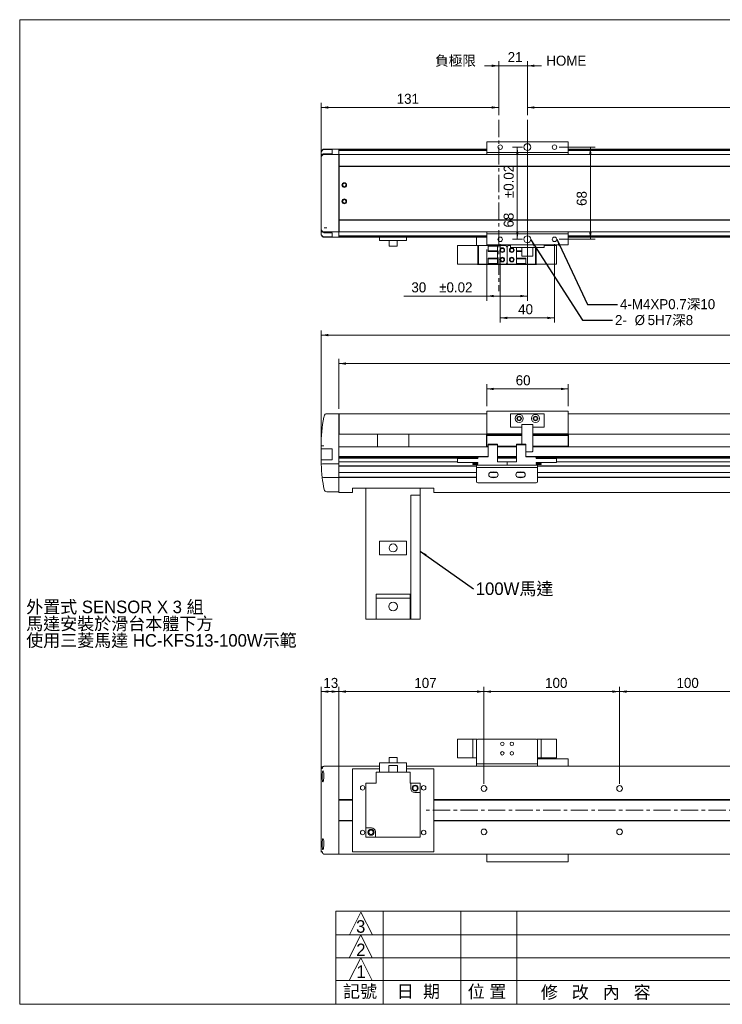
# Model space of a CAD drawing. Header units: millimetres. Extents: x 4 to 1035, y 3 to 731.
# Tile 1 of 2: x 4 to 522, y 5 to 731. Entities that reach past the tile are written whole.
import ezdxf

# ---------------------------------------------------------------- set-up
doc = ezdxf.new("R2010")
doc.units = ezdxf.units.MM
doc.linetypes.add('CENTERX2', pattern=[20.32, 12.7, -2.54, 2.54, -2.54])
doc.layers.add('BORDER', color=7, linetype='Continuous', lineweight=0)
doc.styles.add('SLDTEXTSTYLE0', font='swtxt.ttf', dxfattribs={"width": 0.993})
doc.styles.get("Standard").update_dxf_attribs({"font": 'swtxt.ttf'})
doc.dimstyles.new('SLDDIMSTYLE0', dxfattribs={"dimtxt": 7.24162, "dimasz": 5.25, "dimexe": 0, "dimexo": 0.0625, "dimgap": 1.810405, "dimtad": 1, "dimtoh": 1, "dimdec": 3, "dimzin": 12, "dimdsep": 46, "dimtxsty": 'SLDTEXTSTYLE0', "dimsah": 1, "dimcen": 0.09, "dimadec": 0, "dimazin": 0, "dimtfac": 1, "dimtdec": 3, "dimtofl": 0, "dimtmove": 0, "dimatfit": 3, "dimfxl": 0, "dimtolj": 1, "dimtzin": 12, "dimarcsym": 0})
doc.dimstyles.new('SLDDIMSTYLE1', dxfattribs={"dimtxt": 5.25, "dimasz": 5.25, "dimexe": 0, "dimexo": 0.0625, "dimgap": 1.3125, "dimtad": 0, "dimtih": 1, "dimtoh": 1, "dimdec": 0, "dimzin": 0, "dimdsep": 46, "dimtxsty": 'Standard', "dimsah": 1, "dimcen": 0.09, "dimadec": 0, "dimazin": 0, "dimtfac": 1, "dimtdec": 0, "dimtofl": 0, "dimtmove": 0, "dimatfit": 3, "dimfxl": 0, "dimtolj": 1, "dimtzin": 0, "dimarcsym": 0})
doc.dimstyles.new('SLDDIMSTYLE2', dxfattribs={"dimtxt": 7.24162, "dimasz": 5.25, "dimexe": 0, "dimexo": 0.0625, "dimgap": 1.810405, "dimtad": 1, "dimtoh": 1, "dimdec": 0, "dimzin": 12, "dimdsep": 46, "dimtxsty": 'SLDTEXTSTYLE0', "dimsah": 1, "dimcen": 0.09, "dimadec": 0, "dimazin": 0, "dimtfac": 1, "dimtdec": 3, "dimtofl": 0, "dimtmove": 0, "dimatfit": 3, "dimfxl": 0, "dimtolj": 1, "dimtzin": 12, "dimarcsym": 0})
doc.dimstyles.new('SLDDIMSTYLE3', dxfattribs={"dimtxt": 7.24162, "dimasz": 5.25, "dimexe": 0, "dimexo": 0.0625, "dimgap": 1.810405, "dimtad": 1, "dimtoh": 1, "dimdec": 3, "dimzin": 12, "dimdsep": 46, "dimtxsty": 'SLDTEXTSTYLE0', "dimsah": 1, "dimcen": 0.09, "dimadec": 0, "dimazin": 0, "dimtol": 1, "dimtp": 0.02, "dimtm": 0.02, "dimtfac": 1, "dimtofl": 0, "dimtmove": 0, "dimatfit": 3, "dimfxl": 0, "dimtolj": 1, "dimarcsym": 0})

# ---------------------------------------------------------------- blocks, each defined once
blk = doc.blocks.new('SW_NOTE_0')
at = {"layer": 'BORDER', "color": 0, "char_height": 9.2604, "attachment_point": 1, "style": 'SLDTEXTSTYLE0'}
for s, insert in [('外置式 SENSOR X 3 組', (0, 12.63)), ('馬達安裝於滑台本體下方', (0, 0.28)), ('使用三菱馬達 HC-KFS13-100W示範', (0, -12.06))]:
    blk.add_mtext(s, dxfattribs=dict(at, insert=insert))
blk = doc.blocks.new('*D2')
at = {"layer": 'BORDER'}
for p, q in [((348.58, 446.02), (348.58, 462.29)), ((348.58, 458.79), (408.58, 458.79)), ((408.58, 446.02), (408.58, 462.29))]:
    blk.add_line(p, q, dxfattribs=at)
for points in [[(348.58, 458.79), (353.83, 457.91), (353.83, 459.66)], [(408.58, 458.79), (403.33, 459.66), (403.33, 457.91)]]:
    blk.add_solid(points, dxfattribs=at)
at = {"layer": 'BORDER', "insert": (369.99, 468.89), "char_height": 7.408, "attachment_point": 1, "style": 'SLDTEXTSTYLE0'}
blk.add_mtext('60', dxfattribs=at)
blk = doc.blocks.new('*D3')
at = {"layer": 'BORDER'}
for p, q in [((239.58, 444.02), (239.58, 481.02)), ((883.58, 444.02), (883.58, 481.02)), ((239.58, 477.52), (883.58, 477.52))]:
    blk.add_line(p, q, dxfattribs=at)
for points in [[(239.58, 477.52), (244.83, 476.64), (244.83, 478.39)], [(883.58, 477.52), (878.33, 478.39), (878.33, 476.64)]]:
    blk.add_solid(points, dxfattribs=at)
at = {"layer": 'BORDER', "insert": (550.73, 487.62), "char_height": 7.408, "attachment_point": 1, "style": 'SLDTEXTSTYLE0'}
blk.add_mtext('644', dxfattribs=at)
blk = doc.blocks.new('*D4')
at = {"layer": 'BORDER'}
for p, q in [((226.58, 420.27), (226.58, 502.02)), ((896.58, 415.81), (896.58, 502.02)), ((896.58, 498.52), (226.58, 498.52))]:
    blk.add_line(p, q, dxfattribs=at)
for points in [[(226.58, 498.52), (231.83, 497.64), (231.83, 499.39)], [(896.58, 498.52), (891.33, 499.39), (891.33, 497.64)]]:
    blk.add_solid(points, dxfattribs=at)
at = {"layer": 'BORDER', "insert": (551.33, 508.62), "char_height": 7.408, "attachment_point": 1, "style": 'SLDTEXTSTYLE0'}
blk.add_mtext('670', dxfattribs=at)
blk = doc.blocks.new('SW_NOTE_1')
at = {"layer": 'BORDER', "color": 0, "insert": (1.75, 4.81, 5.75), "char_height": 9.26, "attachment_point": 1, "style": 'SLDTEXTSTYLE0'}
blk.add_mtext('100W馬達', dxfattribs=at)
blk = doc.blocks.new('*D8')
at = {"layer": 'BORDER'}
for p, q in [((446.58, 167.52), (446.58, 239.02)), ((546.58, 235.52), (446.58, 235.52)), ((546.58, 167.52), (546.58, 239.02))]:
    blk.add_line(p, q, dxfattribs=at)
for points in [[(446.58, 235.52), (451.83, 234.65), (451.83, 236.4)], [(546.58, 235.52), (541.33, 236.4), (541.33, 234.65)]]:
    blk.add_solid(points, dxfattribs=at)
at = {"layer": 'BORDER', "insert": (488.59, 245.63), "char_height": 7.408, "attachment_point": 1, "style": 'SLDTEXTSTYLE0'}
blk.add_mtext('100', dxfattribs=at)
blk = doc.blocks.new('*D9')
at = {"layer": 'BORDER'}
for p, q in [((346.58, 167.52), (346.58, 239.02)), ((346.58, 235.52), (446.58, 235.52)), ((446.58, 167.52), (446.58, 239.02))]:
    blk.add_line(p, q, dxfattribs=at)
for points in [[(346.58, 235.52), (351.83, 234.65), (351.83, 236.4)], [(446.58, 235.52), (441.33, 236.4), (441.33, 234.65)]]:
    blk.add_solid(points, dxfattribs=at)
at = {"layer": 'BORDER', "insert": (391.69, 245.63), "char_height": 7.408, "attachment_point": 1, "style": 'SLDTEXTSTYLE0'}
blk.add_mtext('100', dxfattribs=at)
blk = doc.blocks.new('*D10')
at = {"layer": 'BORDER'}
for p, q in [((239.58, 179.48), (239.58, 239.02)), ((239.58, 235.52), (346.58, 235.52)), ((346.58, 167.52), (346.58, 239.02))]:
    blk.add_line(p, q, dxfattribs=at)
for points in [[(239.58, 235.52), (244.83, 234.65), (244.83, 236.4)], [(346.58, 235.52), (341.33, 236.4), (341.33, 234.65)]]:
    blk.add_solid(points, dxfattribs=at)
at = {"layer": 'BORDER', "insert": (295.25, 245.63), "char_height": 7.408, "attachment_point": 1, "style": 'SLDTEXTSTYLE0'}
blk.add_mtext('107', dxfattribs=at)
blk = doc.blocks.new('*D11')
at = {"layer": 'BORDER'}
for p, q in [((226.58, 167.82), (226.58, 239.02)), ((239.58, 235.52), (226.58, 235.52)), ((239.58, 179.48), (239.58, 239.02))]:
    blk.add_line(p, q, dxfattribs=at)
for points in [[(226.58, 235.52), (231.83, 234.65), (231.83, 236.4)], [(239.58, 235.52), (234.33, 236.4), (234.33, 234.65)]]:
    blk.add_solid(points, dxfattribs=at)
at = {"layer": 'BORDER', "insert": (228.17, 245.63), "char_height": 7.408, "attachment_point": 1, "style": 'SLDTEXTSTYLE0'}
blk.add_mtext('13', dxfattribs=at)
blk = doc.blocks.new('*D18')
at = {"layer": 'BORDER'}
for p, q in [((226.57, 633.21), (226.57, 669.94)), ((357.58, 660.8), (357.58, 669.94)), ((226.57, 666.44), (357.58, 666.44))]:
    blk.add_line(p, q, dxfattribs=at)
for points in [[(226.57, 666.44), (231.82, 665.57), (231.82, 667.32)], [(357.58, 666.44), (352.33, 667.32), (352.33, 665.57)]]:
    blk.add_solid(points, dxfattribs=at)
at = {"layer": 'BORDER', "insert": (282.24, 676.55), "char_height": 7.408, "attachment_point": 1, "style": 'SLDTEXTSTYLE0'}
blk.add_mtext('131', dxfattribs=at)
blk = doc.blocks.new('*D19')
at = {"layer": 'BORDER'}
for p, q in [((357.58, 660.8), (357.58, 700.71)), ((378.58, 660.8), (378.58, 700.71)), ((357.58, 697.21), (347.08, 697.21)), ((357.58, 697.21), (378.58, 697.21)), ((378.58, 697.21), (389.08, 697.21))]:
    blk.add_line(p, q, dxfattribs=at)
for points in [[(357.58, 697.21), (352.33, 698.09), (352.33, 696.34)], [(378.58, 697.21), (383.83, 696.34), (383.83, 698.09)]]:
    blk.add_solid(points, dxfattribs=at)
at = {"layer": 'BORDER', "insert": (364.07, 707.32), "char_height": 7.408, "attachment_point": 1, "style": 'SLDTEXTSTYLE0'}
blk.add_mtext('21', dxfattribs=at)
blk = doc.blocks.new('*D20')
at = {"layer": 'BORDER'}
for p, q in [((378.58, 660.8), (378.58, 669.94)), ((778.58, 660.8), (778.58, 669.94)), ((378.58, 666.44), (778.58, 666.44))]:
    blk.add_line(p, q, dxfattribs=at)
for points in [[(378.58, 666.44), (383.83, 665.57), (383.83, 667.32)], [(778.58, 666.44), (773.33, 667.32), (773.33, 665.57)]]:
    blk.add_solid(points, dxfattribs=at)
at = {"layer": 'BORDER', "char_height": 7.408, "attachment_point": 1, "style": 'SLDTEXTSTYLE0'}
for s, insert in [('行程=', (586.2, 676.55)), ('400', (613.18, 676.55))]:
    blk.add_mtext(s, dxfattribs=dict(at, insert=insert))
blk = doc.blocks.new('*D22')
at = {"layer": 'BORDER'}
for p, q in [((402.08, 637.21), (428.56, 637.21)), ((425.06, 637.21), (425.06, 569.21)), ((402.08, 569.21), (428.56, 569.21))]:
    blk.add_line(p, q, dxfattribs=at)
for points in [[(425.06, 637.21), (424.18, 631.96), (425.93, 631.96)], [(425.06, 569.21), (425.93, 574.46), (424.18, 574.46)]]:
    blk.add_solid(points, dxfattribs=at)
at = {"layer": 'BORDER', "insert": (414.95, 593.85), "char_height": 7.408, "attachment_point": 1, "rotation": 90, "style": 'SLDTEXTSTYLE0'}
blk.add_mtext('68', dxfattribs=at)
blk = doc.blocks.new('*D23')
at = {"layer": 'BORDER'}
for p, q in [((375.08, 637.21), (367.69, 637.21)), ((371.19, 637.21), (371.19, 569.21)), ((375.08, 569.21), (367.69, 569.21))]:
    blk.add_line(p, q, dxfattribs=at)
for points in [[(371.19, 637.21), (370.32, 631.96), (372.07, 631.96)], [(371.19, 569.21), (372.07, 574.46), (370.32, 574.46)]]:
    blk.add_solid(points, dxfattribs=at)
at = {"layer": 'BORDER', "char_height": 7.408, "attachment_point": 1, "rotation": 90, "style": 'SLDTEXTSTYLE0'}
for s, insert in [('±0.02', (361.09, 599.59)), ('68', (361.09, 577.89))]:
    blk.add_mtext(s, dxfattribs=dict(at, insert=insert))
blk = doc.blocks.new('*D24')
at = {"layer": 'BORDER'}
for p, q in [((348.58, 561.71), (348.58, 523.84)), ((378.58, 565.71), (378.58, 523.84)), ((348.58, 527.34), (287.51, 527.34)), ((348.58, 527.34), (378.58, 527.34))]:
    blk.add_line(p, q, dxfattribs=at)
for points in [[(348.58, 527.34), (353.83, 526.46), (353.83, 528.21)], [(378.58, 527.34), (373.33, 528.21), (373.33, 526.46)]]:
    blk.add_solid(points, dxfattribs=at)
at = {"layer": 'BORDER', "char_height": 7.408, "attachment_point": 1, "style": 'SLDTEXTSTYLE0'}
for s, insert in [('30', (293.06, 537.45)), ('±0.02', (313.57, 537.45))]:
    blk.add_mtext(s, dxfattribs=dict(at, insert=insert))
blk = doc.blocks.new('*D25')
at = {"layer": 'BORDER'}
for p, q in [((358.58, 565.71), (358.58, 507.71)), ((398.58, 565.71), (398.58, 507.71)), ((358.58, 511.21), (398.58, 511.21))]:
    blk.add_line(p, q, dxfattribs=at)
for points in [[(358.58, 511.21), (363.83, 510.33), (363.83, 512.08)], [(398.58, 511.21), (393.33, 512.08), (393.33, 510.33)]]:
    blk.add_solid(points, dxfattribs=at)
at = {"layer": 'BORDER', "insert": (371.82, 521.31), "char_height": 7.408, "attachment_point": 1, "style": 'SLDTEXTSTYLE0'}
blk.add_mtext('40', dxfattribs=at)
blk = doc.blocks.new('SW_NOTE_4')
at = {"layer": 'BORDER', "color": 0, "char_height": 7.408, "attachment_point": 1, "style": 'SLDTEXTSTYLE0'}
for s, insert in [('2-', (1.76, 3.84, 76.75)), ('%%c', (16.25, 3.84, 76.75)), ('5H7深8', (25.84, 3.84, 76.75))]:
    blk.add_mtext(s, dxfattribs=dict(at, insert=insert))

msp = doc.modelspace()

# ---------------------------------------------------------------- linework, layer by layer
at = {"color": 7, "linetype": 'Continuous', "lineweight": 15}
for p, q in [((348.5846, 633.2135), (348.5846, 641.2135)), ((348.5846, 641.2135), (408.5846, 641.2135)), ((408.5846, 633.2135), (408.5846, 641.2135)), ((226.5736, 633.503), (226.5736, 629.7135)), ((226.5772, 633.482), (226.5768, 633.503)), ((226.5812, 629.8874), (226.5812, 633.3051)), ((228.5774, 635.338), (234.5846, 635.338)), ((234.5846, 632.3577), (228.5846, 632.3577)), ((228.5896, 635.7135), (228.592, 635.7135)), ((228.592, 635.7135), (239.5846, 635.7135)), ((234.5846, 635.338), (234.5846, 632.3577)), ((239.5846, 632.0136), (239.5846, 635.7135)), ((348.5846, 635.7135), (239.5846, 635.7135)), ((239.5846, 635.0981), (239.5846, 635.7135)), ((348.5846, 635.0981), (239.5846, 635.0981)), ((348.5846, 634.9785), (239.5846, 634.9785)), ((239.5846, 634.9021), (239.5846, 634.9785)), ((348.5846, 634.9021), (239.5846, 634.9021)), ((348.5846, 634.7671), (239.5846, 634.7671)), ((239.5846, 632.9062), (239.5846, 634.7671)), ((239.5846, 631.7135), (239.5846, 632.0136)), ((348.5846, 633.2135), (408.5846, 633.2135)), ((348.5846, 631.7135), (348.5846, 633.2135)), ((883.5846, 635.7135), (408.5846, 635.7135)), ((883.5846, 635.0981), (408.5846, 635.0981)), ((883.5846, 634.9785), (408.5846, 634.9785)), ((883.5846, 634.9021), (408.5846, 634.9021)), ((883.5846, 634.7671), (408.5846, 634.7671)), ((408.5846, 631.7135), (408.5846, 633.2135)), ((226.5736, 629.7135), (226.5736, 576.7135)), ((226.5846, 629.9227), (226.5846, 630.0588)), ((228.5846, 631.7135), (239.5846, 631.7135)), ((230.4865, 631.7135), (239.5846, 631.7135)), ((239.5846, 628.7135), (239.5846, 631.7135)), ((239.5846, 603.2135), (239.5846, 628.7135)), ((239.8346, 627.5872), (239.5846, 627.5872)), ((239.5846, 626.2135), (239.8346, 626.2135)), ((239.8346, 631.7135), (883.3346, 631.7135)), ((239.8346, 628.7135), (239.8346, 631.7135)), ((239.8346, 623.2135), (239.8346, 628.7135)), ((239.8346, 623.2135), (883.3346, 623.2135)), ((239.8346, 622.8135), (239.8346, 623.2135)), ((239.8346, 622.8135), (883.3346, 622.8135)), ((239.8346, 583.6135), (239.8346, 622.8135)), ((239.8346, 613.2135), (239.5846, 613.2135)), ((239.5846, 577.7135), (239.5846, 603.2135)), ((239.8346, 593.2135), (239.5846, 593.2135)), ((239.5846, 593.2135), (239.8346, 593.2135)), ((239.5846, 581.7135), (239.8346, 581.7135)), ((239.8346, 583.6135), (883.3346, 583.6135)), ((239.8346, 583.2135), (239.8346, 583.6135)), ((239.8346, 583.2135), (883.3346, 583.2135)), ((239.8346, 577.7135), (239.8346, 583.2135)), ((226.5736, 576.7135), (226.5736, 572.9239)), ((226.5812, 573.1218), (226.5812, 576.5395)), ((226.5846, 576.3681), (226.5846, 576.5042)), ((228.5846, 574.0692), (234.5846, 574.0692)), ((230.4865, 574.7135), (239.5846, 574.7135)), ((234.5846, 571.089), (234.5846, 574.0692)), ((239.5846, 580.2135), (239.8346, 580.2135)), ((239.5846, 578.8397), (239.8346, 578.8397)), ((239.5846, 574.7135), (239.5846, 577.7135)), ((239.5846, 574.7135), (239.5846, 574.7135)), ((239.5846, 574.4134), (239.5846, 574.7135)), ((239.5846, 570.7135), (239.5846, 574.4134)), ((239.8346, 574.7135), (239.8346, 577.7135)), ((239.8346, 574.7135), (883.3346, 574.7135)), ((348.5846, 573.2135), (348.5846, 574.7135)), ((408.5846, 573.2135), (408.5846, 574.7135)), ((226.5768, 572.9239), (226.5771, 572.9388)), ((234.5846, 571.089), (228.5774, 571.089)), ((228.592, 570.7135), (228.5896, 570.7135)), ((228.592, 570.7135), (239.5846, 570.7135)), ((229.2828, 570.7135), (239.5846, 570.7135)), ((239.5846, 571.6598), (239.5846, 573.5207)), ((348.5846, 571.6598), (239.5846, 571.6598)), ((348.5846, 571.5248), (239.5846, 571.5248)), ((239.5846, 571.4484), (239.5846, 571.5248)), ((348.5846, 571.4484), (239.5846, 571.4484)), ((348.5846, 571.3289), (239.5846, 571.3289)), ((239.5846, 570.8688), (239.5846, 571.3289)), ((239.5846, 570.8688), (348.5846, 570.8688)), ((341.0846, 570.7135), (239.5846, 570.7135)), ((269.5846, 568.2135), (269.5846, 570.7135)), ((289.5846, 568.2135), (269.5846, 568.2135)), ((276.5846, 568.2135), (276.5846, 564.2135)), ((282.5846, 564.2135), (282.5846, 568.2135)), ((289.5846, 568.2135), (289.5846, 570.7135)), ((348.5846, 570.7135), (341.0846, 570.7135)), ((341.0846, 564.5135), (341.0846, 570.7135)), ((348.5846, 565.2135), (348.5846, 573.2135)), ((348.5846, 573.2135), (408.5846, 573.2135)), ((408.5846, 565.2135), (408.5846, 573.2135)), ((883.5846, 571.6598), (408.5846, 571.6598)), ((883.5846, 571.5248), (408.5846, 571.5248)), ((883.5846, 571.4484), (408.5846, 571.4484)), ((883.5846, 571.3289), (408.5846, 571.3289)), ((408.5846, 570.8688), (883.5846, 570.8688)), ((763.0846, 570.7135), (408.5846, 570.7135)), ((279.5846, 564.2135), (276.5846, 564.2135)), ((282.5846, 564.2135), (279.5846, 564.2135)), ((327.0846, 564.5135), (327.0846, 550.9135)), ((327.0846, 564.5135), (342.0846, 564.5135)), ((342.0846, 550.9135), (342.0846, 564.5135)), ((342.0846, 564.5135), (342.5846, 564.5135)), ((342.5846, 564.5135), (342.5846, 550.9135)), ((342.5846, 564.5135), (349.6346, 564.5135)), ((348.5846, 565.2135), (408.5846, 565.2135)), ((349.6346, 564.0135), (349.6346, 564.5135)), ((349.6346, 564.5135), (356.5846, 564.5135)), ((356.5846, 564.0135), (349.6346, 564.0135)), ((349.6346, 564.0135), (349.6346, 560.7135)), ((349.6346, 560.7135), (356.5846, 560.7135)), ((349.6346, 560.2135), (349.6346, 560.7135)), ((356.5846, 560.2135), (349.6346, 560.2135)), ((356.5846, 564.5135), (356.5846, 564.0135)), ((356.5846, 564.5135), (362.5846, 564.5135)), ((356.5846, 560.7135), (356.5846, 564.0135)), ((356.5846, 560.7135), (356.5846, 560.2135)), ((356.5846, 560.2135), (356.5846, 555.2135)), ((363.5846, 551.9135), (363.5846, 563.5135)), ((363.5846, 563.5135), (363.5846, 551.9135)), ((366.0846, 564.5135), (364.5846, 564.5135)), ((366.0846, 563.2135), (366.0846, 565.2135)), ((366.5846, 563.2135), (366.0846, 563.2135)), ((366.5846, 563.2135), (390.5846, 563.2135)), ((370.5846, 560.7135), (370.5846, 563.2135)), ((370.5846, 560.7135), (374.5846, 560.7135)), ((370.5846, 560.2135), (370.5846, 560.7135)), ((374.5846, 560.2135), (370.5846, 560.2135)), ((370.5846, 555.2135), (370.5846, 560.2135)), ((374.5846, 556.7135), (374.5846, 563.2135)), ((382.5846, 556.7135), (382.5846, 563.2135)), ((384.5846, 550.9135), (384.5846, 563.2135)), ((385.0846, 563.2135), (385.0846, 550.9135)), ((391.0846, 563.2135), (390.5846, 563.2135)), ((391.0846, 565.2135), (391.0846, 563.2135)), ((400.0846, 564.5135), (391.0846, 564.5135)), ((400.0846, 550.9135), (400.0846, 564.5135)), ((349.6346, 555.2135), (356.5846, 555.2135)), ((349.6346, 554.7135), (349.6346, 555.2135)), ((356.5846, 554.7135), (349.6346, 554.7135)), ((349.6346, 551.4135), (349.6346, 554.7135)), ((356.5846, 555.2135), (356.5846, 554.7135)), ((356.5846, 554.7135), (356.5846, 551.4135)), ((370.5846, 555.2135), (377.5346, 555.2135)), ((370.5846, 554.7135), (370.5846, 555.2135)), ((377.5346, 554.7135), (370.5846, 554.7135)), ((370.5846, 554.7135), (370.5846, 551.4135)), ((382.5846, 556.7135), (374.5846, 556.7135)), ((377.5346, 555.2135), (377.5346, 554.7135)), ((377.5346, 551.4135), (377.5346, 554.7135)), ((327.0846, 550.9135), (342.0846, 550.9135)), ((342.5846, 550.9135), (342.0846, 550.9135)), ((385.0846, 550.7135), (342.0846, 550.7135)), ((349.6346, 550.9135), (342.5846, 550.9135)), ((349.6346, 551.4135), (356.5846, 551.4135)), ((349.6346, 550.9135), (349.6346, 551.4135)), ((356.5846, 550.9135), (349.6346, 550.9135)), ((356.5846, 551.4135), (356.5846, 550.9135)), ((356.5846, 550.9135), (362.5846, 550.9135)), ((370.5846, 550.9135), (364.5846, 550.9135)), ((370.5846, 551.4135), (377.5346, 551.4135)), ((370.5846, 550.9135), (370.5846, 551.4135)), ((377.5346, 550.9135), (370.5846, 550.9135)), ((377.5346, 551.4135), (377.5346, 550.9135)), ((384.5846, 550.9135), (377.5346, 550.9135)), ((385.0846, 550.9135), (384.5846, 550.9135)), ((400.0846, 550.9135), (385.0846, 550.9135)), ((230.6925, 440.5174), (239.5846, 440.5174)), ((239.5846, 437.5174), (239.5846, 440.5174)), ((239.8346, 438.5174), (239.5846, 438.5174)), ((239.5846, 416.1433), (239.5846, 437.5174)), ((239.8346, 440.5174), (348.5846, 440.5174)), ((239.8346, 437.5174), (239.8346, 440.5174)), ((239.8346, 426.0174), (239.8346, 437.5174)), ((348.5846, 425.7674), (348.5846, 442.5174)), ((348.5846, 442.5174), (408.5846, 442.5174)), ((366.0846, 440.0174), (366.0846, 431.0174)), ((366.5846, 440.5174), (390.5846, 440.5174)), ((391.0846, 440.0174), (391.0846, 431.0174)), ((408.5846, 425.7674), (408.5846, 442.5174)), ((408.5846, 440.5174), (883.3346, 440.5174)), ((239.5846, 433.5174), (239.8346, 433.5174)), ((239.5846, 433.5174), (239.8346, 433.5174)), ((366.5846, 430.5174), (374.5846, 430.5174)), ((382.5846, 432.5174), (374.5846, 432.5174)), ((374.5846, 432.5174), (374.5846, 418.0174)), ((382.5846, 413.0174), (382.5846, 432.5174)), ((382.5846, 430.5174), (390.5846, 430.5174)), ((239.8346, 425.4174), (239.8346, 426.0174)), ((239.8346, 425.4174), (348.5846, 425.4174)), ((268.0846, 416.0174), (268.0846, 425.4174)), ((291.0846, 425.4174), (291.0846, 416.0174)), ((348.3346, 416.0174), (348.3346, 425.4174)), ((348.5846, 425.7674), (374.5846, 425.7674)), ((348.5846, 425.2675), (348.5846, 425.7674)), ((348.5846, 425.2675), (374.5846, 425.2675)), ((348.5846, 424.5174), (348.5846, 425.2675)), ((348.5846, 424.5174), (374.5846, 424.5174)), ((348.5846, 416.5174), (348.5846, 424.5174)), ((382.5846, 425.7674), (408.5846, 425.7674)), ((382.5846, 425.2675), (408.5846, 425.2675)), ((382.5846, 424.5174), (408.5846, 424.5174)), ((408.5846, 425.2675), (408.5846, 425.7674)), ((408.5846, 425.4174), (883.3346, 425.4174)), ((408.5846, 424.5174), (408.5846, 425.2675)), ((408.5846, 416.5174), (408.5846, 424.5174)), ((408.8346, 425.4174), (408.8346, 416.0174)), ((226.5846, 416.1433), (226.5846, 416.7674)), ((226.5846, 414.5174), (226.5846, 416.1433)), ((226.5846, 414.5174), (234.5846, 414.5174)), ((226.5846, 414.5174), (226.5846, 414.5174)), ((226.8056, 414.5174), (226.5846, 414.5174)), ((226.5846, 406.7674), (226.5846, 414.5174)), ((228.5846, 414.5174), (234.5846, 414.5174)), ((234.5846, 406.5174), (234.5846, 414.5174)), ((239.5846, 415.0896), (239.5846, 416.1433)), ((239.5846, 416.0174), (349.6346, 416.0174)), ((239.5846, 403.5174), (239.5846, 415.0896)), ((348.5846, 416.5174), (349.6346, 416.5174)), ((348.5846, 416.0174), (348.5846, 416.5174)), ((349.6346, 418.0174), (356.5846, 418.0174)), ((349.6346, 417.5174), (349.6346, 418.0174)), ((349.6346, 417.5174), (349.6346, 408.7174)), ((356.5846, 417.5174), (349.6346, 417.5174)), ((356.5846, 418.0174), (356.5846, 417.5174)), ((356.5846, 417.5174), (356.5846, 405.1174)), ((356.5846, 417.5174), (356.5846, 408.7174)), ((356.5846, 416.5174), (370.5846, 416.5174)), ((356.5846, 416.0174), (370.5846, 416.0174)), ((361.4922, 416.0174), (361.4922, 416.5174)), ((363.3346, 416.0174), (363.3346, 416.5174)), ((365.8346, 416.5174), (365.8346, 416.0174)), ((367.6769, 416.5174), (367.6769, 416.0174)), ((370.5846, 418.0174), (377.5346, 418.0174)), ((370.5846, 417.5174), (370.5846, 418.0174)), ((370.5846, 417.5174), (370.5846, 405.1174)), ((377.5346, 417.5174), (370.5846, 417.5174)), ((370.5846, 417.5174), (370.5846, 408.7174)), ((377.5346, 418.0174), (377.5346, 417.5174)), ((377.5346, 417.5174), (377.5346, 408.7174)), ((382.5846, 416.5174), (408.5846, 416.5174)), ((382.5846, 416.0174), (778.6346, 416.0174)), ((389.4922, 416.0174), (389.4922, 416.5174)), ((391.3346, 416.0174), (391.3346, 416.5174)), ((393.8346, 416.5174), (393.8346, 416.0174)), ((395.6769, 416.5174), (395.6769, 416.0174)), ((408.5846, 416.0174), (408.5846, 416.5174)), ((239.5846, 408.9098), (239.5846, 413.5265)), ((349.6346, 408.9098), (239.5846, 408.9098)), ((342.2956, 408.4284), (239.5846, 408.4284)), ((239.5846, 408.1383), (239.5846, 408.4284)), ((342.0846, 408.1383), (239.5846, 408.1383)), ((342.0846, 407.6528), (239.5846, 407.6528)), ((239.5846, 405.125), (239.5846, 407.6528)), ((327.0846, 404.4383), (327.0846, 407.5197)), ((327.0846, 407.5197), (342.0846, 407.5197)), ((342.5846, 408.7174), (342.0846, 408.2174)), ((342.0846, 408.2174), (342.0846, 407.5197)), ((349.6346, 408.7174), (342.5846, 408.7174)), ((370.5846, 408.9098), (356.5846, 408.9098)), ((370.5846, 408.4284), (356.5846, 408.4284)), ((370.5846, 408.1383), (356.5846, 408.1383)), ((370.5846, 407.6528), (356.5846, 407.6528)), ((382.0846, 412.5174), (377.5346, 412.5174)), ((778.6346, 408.9098), (377.5346, 408.9098)), ((384.5846, 408.7174), (377.5346, 408.7174)), ((385.0846, 408.2174), (384.5846, 408.7174)), ((771.2956, 408.4284), (384.8736, 408.4284)), ((385.0846, 408.2174), (385.0846, 407.5197)), ((771.0846, 408.1383), (385.0846, 408.1383)), ((771.0846, 407.6528), (385.0846, 407.6528)), ((400.0846, 407.5197), (385.0846, 407.5197)), ((400.0846, 407.5197), (400.0846, 404.4383)), ((226.5812, 406.5174), (234.5846, 406.5174)), ((234.5846, 406.5174), (228.5774, 406.5174)), ((228.592, 403.5174), (228.5896, 403.5174)), ((228.592, 403.5174), (239.5846, 403.5174)), ((239.5846, 405.125), (327.0846, 405.125)), ((327.0846, 405.0174), (239.5846, 405.0174)), ((239.5846, 393.5174), (239.5846, 403.5174)), ((239.5846, 402.0174), (341.0846, 402.0174)), ((341.0846, 401.9019), (239.5846, 401.9019)), ((239.5846, 397.2674), (239.5846, 401.9019)), ((327.0846, 404.4383), (342.0846, 404.4383)), ((338.2846, 403.8174), (338.2846, 403.1174)), ((338.2846, 403.8174), (342.0846, 403.8174)), ((338.2846, 403.1174), (342.0846, 403.1174)), ((341.0846, 400.9174), (341.0846, 402.5174)), ((341.0846, 402.5174), (342.0846, 402.5174)), ((342.0846, 400.9174), (341.0846, 400.9174)), ((341.0846, 390.5174), (341.0846, 400.9174)), ((342.0846, 404.4383), (342.0846, 403.8174)), ((342.0846, 403.1174), (342.0846, 402.5174)), ((385.0846, 402.5174), (342.0846, 402.5174)), ((385.0846, 400.9174), (342.0846, 400.9174)), ((356.5846, 405.125), (370.5846, 405.125)), ((356.5846, 405.1174), (362.5846, 405.1174)), ((362.5846, 405.1174), (363.5846, 405.1174)), ((363.5846, 402.5174), (363.5846, 405.1174)), ((363.5846, 405.1174), (364.5846, 405.1174)), ((363.5846, 405.1174), (363.5846, 402.5174)), ((370.5846, 405.1174), (364.5846, 405.1174)), ((400.0846, 404.4383), (385.0846, 404.4383)), ((385.0846, 404.4383), (385.0846, 403.8174)), ((388.8846, 403.8174), (385.0846, 403.8174)), ((388.8846, 403.1174), (385.0846, 403.1174)), ((385.0846, 403.1174), (385.0846, 402.5174)), ((385.0846, 402.5174), (386.0846, 402.5174)), ((386.0846, 400.9174), (385.0846, 400.9174)), ((386.0846, 402.5174), (386.0846, 400.9174)), ((386.0846, 402.0174), (763.0846, 402.0174)), ((763.0846, 401.9019), (386.0846, 401.9019)), ((386.0846, 390.5174), (386.0846, 400.9174)), ((388.8846, 403.1174), (388.8846, 403.8174)), ((400.0846, 405.125), (756.0846, 405.125)), ((756.0846, 405.0174), (400.0846, 405.0174)), ((229.2828, 393.5174), (229.2675, 393.5165)), ((229.2828, 393.5174), (239.5846, 393.5174)), ((341.0846, 397.2674), (239.5846, 397.2674)), ((341.0846, 393.7674), (239.5846, 393.7674)), ((239.5846, 393.5174), (239.5846, 393.7674)), ((239.5846, 384.1392), (239.5846, 393.5174)), ((341.0846, 393.5174), (239.5846, 393.5174)), ((239.5846, 383.5957), (239.5846, 393.5174)), ((356.0528, 397.2674), (351.1163, 397.2674)), ((356.0528, 393.7674), (351.1163, 393.7674)), ((352.5538, 397.5174), (352.0846, 397.5174)), ((352.0846, 393.5174), (352.5538, 393.5174)), ((354.6153, 393.5174), (352.5538, 393.5174)), ((355.0846, 397.5174), (354.6153, 397.5174)), ((354.6153, 393.5174), (355.0846, 393.5174)), ((376.0528, 397.2674), (371.1163, 397.2674)), ((376.0528, 393.7674), (371.1163, 393.7674)), ((372.5538, 397.5174), (372.0846, 397.5174)), ((372.0846, 393.5174), (372.5538, 393.5174)), ((374.6153, 393.5174), (372.5538, 393.5174)), ((375.0846, 397.5174), (374.6153, 397.5174)), ((374.6153, 393.5174), (375.0846, 393.5174)), ((763.0846, 397.2674), (386.0846, 397.2674)), ((763.0846, 393.7674), (386.0846, 393.7674)), ((763.0846, 393.5174), (386.0846, 393.5174)), ((249.5846, 385.5174), (309.5846, 385.5174)), ((249.5846, 385.5174), (249.5846, 383.5957)), ((259.5846, 385.5174), (259.5846, 289.0174)), ((299.5846, 385.5174), (299.5846, 380.5174)), ((309.5846, 383.5957), (309.5846, 385.5174)), ((385.0846, 389.5174), (342.0846, 389.5174)), ((230.6925, 383.0174), (239.5846, 383.0174)), ((239.5846, 382.5174), (239.5846, 383.5957)), ((249.5846, 382.5174), (239.5846, 382.5174)), ((249.5846, 383.5957), (249.5846, 382.5174)), ((299.5846, 380.5174), (292.5846, 380.5174)), ((292.5846, 380.5174), (292.5846, 289.0174)), ((299.5846, 380.5174), (299.5846, 289.0174)), ((309.5846, 382.5174), (309.5846, 383.5957)), ((883.5846, 382.5174), (309.5846, 382.5174)), ((269.5846, 346.5174), (269.5846, 336.5174)), ((289.5846, 346.5174), (269.5846, 346.5174)), ((289.5846, 336.5174), (289.5846, 346.5174)), ((269.5846, 336.5174), (289.5846, 336.5174)), ((292.0846, 307.5174), (267.0846, 307.5174)), ((267.0846, 304.5174), (267.0846, 307.5174)), ((292.0846, 304.5174), (292.0846, 307.5174)), ((267.0846, 304.5174), (292.0846, 304.5174)), ((267.0846, 304.5174), (267.0846, 289.0174)), ((292.0846, 289.0174), (292.0846, 304.5174)), ((267.0846, 289.0174), (259.5846, 289.0174)), ((267.0846, 289.0174), (292.0846, 289.0174)), ((292.5846, 289.0174), (292.0846, 289.0174)), ((295.5846, 289.0174), (292.5846, 289.0174)), ((299.5846, 289.0174), (295.5846, 289.0174)), ((327.0846, 200.3215), (327.0846, 186.7215)), ((327.0846, 200.3215), (338.2846, 200.3215)), ((338.2846, 200.3215), (338.2846, 186.7215)), ((338.2846, 200.3215), (341.4846, 200.3215)), ((341.0846, 182.1215), (341.0846, 199.5215)), ((385.0846, 200.5215), (342.0846, 200.5215)), ((388.8846, 200.3215), (385.6846, 200.3215)), ((386.0846, 182.1215), (386.0846, 199.5215)), ((388.8846, 186.7215), (388.8846, 200.3215)), ((400.0846, 200.3215), (388.8846, 200.3215)), ((400.0846, 186.7215), (400.0846, 200.3215)), ((269.5846, 183.0215), (289.5846, 183.0215)), ((269.5846, 183.0215), (269.5846, 176.0215)), ((276.5846, 187.0215), (276.5846, 183.0215)), ((276.5846, 187.0215), (282.5846, 187.0215)), ((282.5846, 183.0215), (282.5846, 187.0215)), ((289.5846, 183.0215), (289.5846, 176.0215)), ((327.0846, 186.7215), (338.2846, 186.7215)), ((338.2846, 186.7215), (341.0846, 186.7215)), ((341.0846, 180.5215), (341.0846, 182.1215)), ((341.0846, 182.1215), (342.0846, 182.1215)), ((385.0846, 182.1215), (342.0846, 182.1215)), ((385.0846, 182.1215), (386.0846, 182.1215)), ((388.8846, 186.7215), (386.0846, 186.7215)), ((386.0846, 186.0215), (408.5846, 186.0215)), ((386.0846, 182.1215), (386.0846, 180.5215)), ((400.0846, 186.7215), (388.8846, 186.7215)), ((391.0846, 186.7215), (391.0846, 186.0215)), ((408.5846, 180.5215), (408.5846, 186.0215)), ((226.5736, 178.3111), (226.5736, 117.732)), ((229.2828, 180.5215), (229.2675, 180.5215)), ((229.2828, 180.5215), (239.5846, 180.5215)), ((239.5846, 178.0337), (239.5846, 180.5215)), ((269.5846, 180.5215), (239.5846, 180.5215)), ((239.5846, 177.7599), (239.5846, 180.5215)), ((239.5846, 175.9849), (239.5846, 177.7599)), ((239.5846, 155.8215), (239.5846, 175.9849)), ((249.5846, 178.6564), (269.5846, 178.6564)), ((249.5846, 178.6564), (249.5846, 177.7599)), ((249.5846, 177.7599), (249.5846, 175.9849)), ((249.5846, 175.9849), (249.5846, 155.8215)), ((267.0846, 176.0215), (267.0846, 168.0215)), ((267.0846, 176.0215), (292.0846, 176.0215)), ((276.3346, 181.0215), (276.3346, 176.0215)), ((276.3346, 181.0215), (282.8346, 181.0215)), ((282.8346, 176.0215), (282.8346, 181.0215)), ((341.0846, 180.5215), (289.5846, 180.5215)), ((289.5846, 178.6564), (309.5846, 178.6564)), ((292.0846, 176.0215), (292.0846, 168.0215)), ((309.5846, 177.7599), (309.5846, 178.6564)), ((309.5846, 175.9849), (309.5846, 177.7599)), ((309.5846, 155.8215), (309.5846, 175.9849)), ((342.0846, 180.5215), (341.0846, 180.5215)), ((385.0846, 180.5215), (342.0846, 180.5215)), ((386.0846, 180.5215), (385.0846, 180.5215)), ((763.0846, 180.5215), (386.0846, 180.5215)), ((259.5846, 135.0215), (259.5846, 168.0215)), ((267.0846, 168.0215), (259.5846, 168.0215)), ((292.5846, 168.0215), (292.0846, 168.0215)), ((292.5846, 168.0215), (292.5846, 164.0215)), ((299.5846, 168.0215), (292.5846, 168.0215)), ((299.5846, 168.0215), (299.5846, 161.0215)), ((299.5846, 161.0215), (295.5846, 161.0215)), ((299.5846, 161.0215), (299.5846, 128.0215)), ((348.5846, 163.3812), (348.5846, 164.6618)), ((249.5846, 155.8215), (239.5846, 155.8215)), ((239.5846, 155.8215), (239.5846, 155.5215)), ((249.5846, 155.5215), (239.5846, 155.5215)), ((239.5846, 155.5215), (239.5846, 140.5215)), ((249.5846, 155.5215), (249.5846, 155.8215)), ((249.5846, 140.5215), (249.5846, 155.5215)), ((883.5846, 155.8215), (309.5846, 155.8215)), ((309.5846, 155.8215), (309.5846, 155.5215)), ((883.5846, 155.5215), (309.5846, 155.5215)), ((309.5846, 155.5215), (309.5846, 140.5215)), ((249.5846, 140.5215), (239.5846, 140.5215)), ((239.5846, 140.5215), (239.5846, 140.2215)), ((249.5846, 140.2215), (239.5846, 140.2215)), ((239.5846, 120.0582), (239.5846, 140.2215)), ((249.5846, 140.2215), (249.5846, 140.5215)), ((249.5846, 140.2215), (249.5846, 120.0582)), ((883.5846, 140.5215), (309.5846, 140.5215)), ((309.5846, 140.5215), (309.5846, 140.2215)), ((883.5846, 140.2215), (309.5846, 140.2215)), ((309.5846, 120.0582), (309.5846, 140.2215)), ((259.5846, 135.0215), (263.5846, 135.0215)), ((259.5846, 128.0215), (259.5846, 135.0215)), ((266.5846, 128.0215), (266.5846, 132.0215)), ((348.5846, 131.3812), (348.5846, 132.6618)), ((259.5846, 128.0215), (266.5846, 128.0215)), ((266.5846, 128.0215), (299.5846, 128.0215)), ((239.5846, 118.2832), (239.5846, 120.0582)), ((239.5846, 115.5215), (239.5846, 118.2832)), ((239.5846, 115.5215), (239.5846, 118.0093)), ((249.5846, 120.0582), (249.5846, 118.2832)), ((249.5846, 118.2832), (249.5846, 117.3867)), ((309.5846, 117.3867), (249.5846, 117.3867)), ((309.5846, 118.2832), (309.5846, 120.0582)), ((309.5846, 117.3867), (309.5846, 118.2832)), ((228.5896, 115.5215), (228.592, 115.5215)), ((228.592, 115.5215), (239.5846, 115.5215)), ((229.2675, 115.5216), (229.2828, 115.5215)), ((229.2828, 115.5215), (239.5846, 115.5215)), ((883.5846, 115.5215), (239.5846, 115.5215)), ((348.5846, 110.0215), (348.5846, 115.5215)), ((348.5846, 110.0215), (408.5846, 110.0215)), ((408.5846, 110.0215), (408.5846, 115.5215))]:
    msp.add_line(p, q, dxfattribs=at)
at = {"color": 7, "linetype": 'Continuous', "lineweight": 15, "flags": 128}
for points in [[(226.5846, 630.0588), (226.792, 631.0588), (226.8056, 631.0905)], [(228.5736, 631.7135), (228.5802, 631.7135), (228.6453, 631.7135), (228.7797, 631.7135), (228.9833, 631.7135), (229.256, 631.7135), (229.5976, 631.7135), (230.0079, 631.7135), (230.4865, 631.7135)], [(226.8056, 575.3364), (226.792, 575.3681), (226.5846, 576.3681)], [(230.4865, 574.7135), (230.0079, 574.7135), (229.5976, 574.7135), (229.256, 574.7135), (228.9833, 574.7135), (228.7797, 574.7135), (228.6453, 574.7135), (228.5802, 574.7135), (228.5846, 574.7135)], [(230.6925, 577.7135), (230.3535, 577.7135), (230.0244, 577.7135), (229.7145, 577.7135), (229.433, 577.7135), (229.1879, 577.7135), (228.9864, 577.7135), (228.8342, 577.7135), (228.7357, 577.7135)], [(228.5846, 416.7823), (228.5115, 416.7817), (228.1455, 416.779), (227.5244, 416.7744), (227.0228, 416.7707), (226.6973, 416.7682), (226.5846, 416.7674)], [(228.5846, 414.5174), (228.4698, 414.5174), (227.8232, 414.5174), (227.2148, 414.5174), (226.8056, 414.5174)], [(226.5911, 403.4146), (226.5749, 404.7702), (226.5812, 406.5174)], [(226.5812, 406.5174), (226.6969, 406.5174), (227.0331, 406.5174), (227.5474, 406.5174), (228.1728, 406.5174), (228.5774, 406.5174)], [(226.5911, 178.5215), (226.5749, 178.3939), (226.5768, 178.3111)], [(227.8247, 169.0215), (227.6211, 169.2499), (227.4556, 169.9124), (227.3404, 170.9284), (227.2793, 172.1747), (227.2721, 173.5101), (227.3181, 174.7876), (227.4167, 175.868), (227.5655, 176.6334), (227.7568, 176.9982), (227.9751, 176.9156), (228.195, 176.3844), (228.3834, 175.4608), (228.5075, 174.2613), (228.5469, 172.939), (228.498, 171.6431), (228.3709, 170.5007), (228.1851, 169.6243), (227.967, 169.1166), (227.8247, 169.0215)], [(228.5896, 180.5215), (228.6202, 180.5215), (228.6669, 180.5215), (228.7295, 180.5215), (228.8082, 180.5215), (228.9029, 180.5215), (229.0136, 180.5215), (229.1402, 180.5215), (229.2828, 180.5215)], [(227.8247, 119.0215), (227.6211, 119.2499), (227.4556, 119.9124), (227.3404, 120.9284), (227.2793, 122.1747), (227.2721, 123.5101), (227.3181, 124.7876), (227.4167, 125.868), (227.5655, 126.6334), (227.7568, 126.9982), (227.9751, 126.9156), (228.195, 126.3844), (228.3834, 125.4608), (228.5075, 124.2613), (228.5469, 122.939), (228.498, 121.6431), (228.3709, 120.5007), (228.1851, 119.6243), (227.967, 119.1166), (227.8247, 119.0215)], [(226.5911, 117.5215), (226.6227, 117.5215), (226.6702, 117.5215), (226.7337, 117.5215), (226.813, 117.5215), (226.9083, 117.5215), (227.0194, 117.5215), (227.1464, 117.5215), (227.2892, 117.5215)], [(226.6537, 117.0478), (226.6688, 116.9703), (226.6776, 116.949)], [(229.2828, 115.5215), (229.1402, 115.5215), (229.0136, 115.5215), (228.9029, 115.5215), (228.8082, 115.5215), (228.7295, 115.5215), (228.6669, 115.5215), (228.6202, 115.5215), (228.5896, 115.5215)]]:
    msp.add_lwpolyline(points, dxfattribs=at)
at = {"color": 7, "linetype": 'Continuous', "lineweight": 15}
for centre, radius in [((378.5846, 637.2135), 2.5), ((358.5846, 637.2135), 1.65), ((398.5846, 637.2135), 1.65), ((243.5846, 609.2135), 1.75), ((243.5846, 609.2135), 1.3), ((243.5846, 597.2135), 1.75), ((243.5846, 597.2135), 1.3), ((358.5846, 569.2135), 1.65), ((378.5846, 569.2135), 2.5), ((398.5846, 569.2135), 1.65), ((360.0846, 561.2135), 1.75), ((360.0846, 561.2135), 1.3), ((367.0846, 561.2135), 1.75), ((367.0846, 561.2135), 1.3), ((360.0846, 554.2135), 1.75), ((360.0846, 554.2135), 1.3), ((367.0846, 554.2135), 1.75), ((367.0846, 554.2135), 1.3), ((372.5846, 437.0174), 3), ((372.5846, 437.0174), 1.65), ((372.5846, 437.0174), 1.3), ((384.5846, 437.0174), 3), ((384.5846, 437.0174), 1.65), ((384.5846, 437.0174), 1.3), ((279.5846, 341.5174), 3), ((279.5846, 298.2674), 3.25), ((360.0846, 197.0215), 1.3), ((367.0846, 197.0215), 1.3), ((360.0846, 190.0215), 1.3), ((367.0846, 190.0215), 1.3), ((257.0846, 164.5215), 1.65), ((295.848, 164.285), 2.25), ((295.848, 164.285), 1.65), ((302.0846, 164.5215), 1.65), ((346.5846, 164.0215), 2.1), ((446.5846, 164.0215), 2.1), ((257.0846, 131.5215), 1.65), ((263.3211, 131.7581), 2.25), ((263.3211, 131.7581), 1.65), ((302.0846, 131.5215), 1.65), ((346.5846, 132.0215), 2.1), ((446.5846, 132.0215), 2.1)]:
    msp.add_circle(centre, radius, dxfattribs=at)
for centre, radius, start, end in [((228.8791, 633.5897), 2.3054, 162.1150581, 182.6764653), ((228.5972, 633.322), 2.0161, 90.5623892, 180.4786078), ((228.5619, 633.7795), 1.9341, 89.1797505, 164.6097918), ((228.636, 630.4033), 1.9551, 91.507138, 159.4215733), ((228.5736, 629.7135), 2, 90, 180), ((243.5846, 609.2135), 1.75, 90, 180), ((243.5846, 609.2135), 1.3, 0, 180), ((243.5846, 609.2135), 1.75, 0, 90), ((243.5846, 597.2135), 1.75, 90, 180), ((243.5846, 597.2135), 1.3, 0, 180), ((243.5846, 597.2135), 1.75, 0, 90), ((228.5736, 576.7135), 2, 180, 270), ((228.636, 576.0236), 1.9551, 200.5784267, 268.492862), ((228.5617, 572.7844), 1.9909, 175.5521011, 198.8584351), ((228.5916, 573.0995), 2.0106, 179.363941, 269.5950619), ((228.5643, 572.6529), 1.9396, 195.1256534, 270.7465095), ((362.5846, 563.5135), 1, 360, 90), ((364.5846, 563.5135), 1, 90, 180), ((342.0846, 551.7135), 1, 233.1301024, 270), ((362.5846, 551.9135), 1, 270, 360), ((364.5846, 551.9135), 1, 180, 270), ((385.0846, 551.7135), 1, 270, 306.8698976), ((326.5736, 418.2488), 100, 168.6607313, 180.8488212), ((326.5733, 418.2489), 99.9997, 168.0638053, 168.6607319), ((230.6925, 438.5174), 2, 90.0000166, 168.0638869), ((366.5846, 440.0174), 0.5, 90, 180), ((390.5846, 440.0174), 0.5, 0, 90), ((366.5846, 431.0174), 0.5, 180, 270), ((390.5846, 431.0174), 0.5, 270, 0), ((382.0846, 413.0174), 0.5, 270, 0), ((228.1932, 391.7437), 11.7803, 88.071759, 97.8161718), ((326.5736, 405.286), 100, 181.0722835, 186.8586612), ((227.2656, 405.0408), 11.6969, 270.1156982, 279.8545912), ((326.5736, 405.286), 100, 186.8586612, 191.9361933), ((352.0846, 395.5174), 2, 90, 270), ((353.5846, 395.5174), 2.25, 62.7339555, 117.2660445), ((353.5846, 395.5174), 2.25, 242.7339555, 297.2660445), ((355.0846, 395.5174), 2, 270, 90), ((372.0846, 395.5174), 2, 90, 270), ((373.5846, 395.5174), 2.25, 62.7339555, 117.2660445), ((373.5846, 395.5174), 2.25, 242.7339555, 297.2660445), ((375.0846, 395.5174), 2, 270, 90), ((342.0846, 390.5174), 1, 180, 270), ((385.0846, 390.5174), 1, 270, 0), ((230.6925, 385.0174), 2, 191.9361934, 270), ((230.6925, 385.0174), 2, 191.9361934, 270), ((342.0846, 199.5215), 1, 90, 180), ((385.0846, 199.5215), 1, 0, 90), ((228.8791, 178.3978), 2.3054, 162.115064, 182.6764685), ((228.5896, 178.523), 1.9985, 90.0015913, 180.0428742), ((229.2926, 178.5182), 2.0034, 90.7185022, 179.9053681), ((295.5846, 164.0215), 3, 180, 270), ((263.5846, 132.0215), 3, 0, 90), ((228.369, 117.6228), 1.7966, 176.0369798, 194.3194771), ((227.5832, 117.6963), 1.0074, 177.1221861, 189.990349), ((227.9193, 117.4654), 1.3294, 177.5811927, 202.5860261), ((229.2926, 117.5248), 2.0034, 180.094632, 269.2814974)]:
    msp.add_arc(centre, radius, start, end, dxfattribs=at)
at = {"layer": 'BORDER', "color": 7}
for p, q in [((1035.1614, 731.2162), (4.2341, 731.2162)), ((4.2341, 731.2162), (4.2341, 4.818)), ((237.276, 73.4978), (615.276, 73.4978)), ((255.8756, 72.8377), (247.4557, 55.9978)), ((264.2956, 55.9978), (255.8756, 72.8377)), ((237.276, 55.9978), (615.276, 55.9978)), ((255.7028, 55.9978), (247.2828, 39.1579)), ((247.4557, 55.9978), (264.2956, 55.9978)), ((264.1227, 39.1579), (255.7028, 55.9978)), ((237.276, 39.1579), (615.276, 39.1579)), ((255.7028, 39.1579), (247.2828, 22.318)), ((247.2828, 39.1579), (264.1227, 39.1579)), ((264.1227, 22.318), (255.7028, 39.1579)), ((237.276, 22.318), (615.276, 22.318)), ((247.2828, 22.318), (264.1227, 22.318)), ((4.2341, 4.818), (1035.1614, 4.818))]:
    msp.add_line(p, q, dxfattribs=at)
at = {"layer": 'BORDER', "linetype": 'CENTERX2', "lineweight": 0}
for p, q in [((357.5846, 657.303), (357.5846, 530.9948)), ((890.5846, 148.0215), (302.5846, 148.0215))]:
    msp.add_line(p, q, dxfattribs=at)
at = {"layer": 'BORDER', "lineweight": 0}
msp.add_line((378.5846, 657.303), (378.5846, 530.9948), dxfattribs=at)
at = {"layer": 'BORDER'}
for p, q in [((237.276, 73.4978), (237.276, 4.818)), ((272.276, 73.4978), (272.276, 4.818)), ((329.5528, 73.4978), (329.5528, 4.818)), ((370.8746, 73.4978), (370.8746, 4.818))]:
    msp.add_line(p, q, dxfattribs=at)

# ---------------------------------------------------------------- block references
for name, p in [('SW_NOTE_4', (441.4443, 509.4715)), ('SW_NOTE_1', (338.8076, 311.2381)), ('SW_NOTE_0', (9.026, 289.9986))]:
    msp.add_blockref(name, p, dxfattribs=at)

# ---------------------------------------------------------------- texts
at = {"layer": 'BORDER', "attachment_point": 1, "style": 'SLDTEXTSTYLE0'}
for s, insert, char_height in [('負極限', (310.5547, 704.6846), 7.40833), ('HOME', (392.5488, 704.6846), 7.40833), ('4-M4XP0.7深10', (446.9142, 525.0412, 76.75), 7.408333), ('3', (252.283, 66.8706), 9.2604), ('2', (252.395, 49.6096), 9.2604), ('1', (252.5251, 33.5547), 9.2604), ('記號', (242.706, 18.9673), 9.26042), ('日  期', (282.2908, 18.9673), 9.26042), ('位 置', (334.5778, 18.8514), 9.26042), ('修   改   內   容', (388.558, 18.3464), 9.260417)]:
    msp.add_mtext(s, dxfattribs=dict(at, insert=insert, char_height=char_height))

# ---------------------------------------------------------------- dimensions: what is measured, and where the dimension line sits
at = {"layer": 'BORDER'}
for base, p1, p2, dimstyle, picture, middle in [((378.5846, 697.2135), (357.5846, 657.303), (378.5846, 657.303), 'SLDDIMSTYLE0', '*D19', (370.1052, 697.2135)), ((357.5846, 666.4422), (226.5736, 629.7135), (357.5846, 657.303), 'SLDDIMSTYLE2', '*D18', (290.6852, 666.4422)), ((378.5846, 527.3399), (348.5846, 565.2135), (378.5846, 569.2135), 'SLDDIMSTYLE3', '*D24', (317.7875, 527.3399)), ((398.5846, 511.2081), (358.5846, 569.2135), (398.5846, 569.2135), 'SLDDIMSTYLE0', '*D25', (378.4602, 511.2081)), ((226.5846, 498.5174), (896.5846, 412.3144), (226.5846, 416.7674), 'SLDDIMSTYLE0', '*D4', (561.5846, 498.5174)), ((883.5846, 477.5174), (239.5846, 440.5174), (883.5846, 440.5174), 'SLDDIMSTYLE0', '*D3', (561.5846, 477.5174)), ((408.5846, 458.7897), (348.5846, 442.5174), (408.5846, 442.5174), 'SLDDIMSTYLE0', '*D2', (376.6327, 458.7897)), ((226.5846, 235.5215), (239.5846, 175.9849), (226.5846, 164.3158), 'SLDDIMSTYLE0', '*D11', (234.2005, 235.5215)), ((346.5846, 235.5215), (239.5846, 175.9849), (346.5846, 164.0215), 'SLDDIMSTYLE0', '*D10', (304.3063, 235.5215)), ((446.5846, 235.5215), (346.5846, 164.0215), (446.5846, 164.0215), 'SLDDIMSTYLE0', '*D9', (400.1396, 235.5215)), ((446.5846, 235.5215), (546.5846, 164.0215), (446.5846, 164.0215), 'SLDDIMSTYLE0', '*D8', (497.0381, 235.5215))]:
    dim = msp.add_linear_dim(base=base, p1=p1, p2=p2, dimstyle=dimstyle, dxfattribs=at)
    dim.commit()
    dim.dimension.update_dxf_attribs({"geometry": picture, "text_midpoint": middle, "dimtype": 160})
dim = msp.add_linear_dim(base=(778.5846, 666.4422), p1=(378.5846, 657.303), p2=(778.5846, 657.303), text='行程=<>', dimstyle='SLDDIMSTYLE0', dxfattribs=at)
dim.commit()
dim.dimension.update_dxf_attribs({"geometry": '*D20', "text_midpoint": (609.348, 666.4422), "dimtype": 160})
for base, p1, p2, dimstyle, picture, middle in [((371.1921, 569.2135), (378.5846, 637.2135), (378.5846, 569.2135), 'SLDDIMSTYLE3', '*D23', (371.1921, 603.2135)), ((425.0567, 569.2135), (398.5846, 637.2135), (398.5846, 569.2135), 'SLDDIMSTYLE0', '*D22', (425.0567, 601.085))]:
    dim = msp.add_linear_dim(base=base, p1=p1, p2=p2, angle=90, dimstyle=dimstyle, dxfattribs=at)
    dim.commit()
    dim.dimension.update_dxf_attribs({"geometry": picture, "text_midpoint": middle, "dimtype": 160})

# ---------------------------------------------------------------- leaders
for points in [[(381.0621, 568.8787), (419.2193, 509.4715), (441.4443, 509.4715)], [(400.2337, 569.2674), (422.9355, 521.1994), (445.1605, 521.1994)], [(299.5846, 339.1119), (338.8076, 311.2381)]]:
    msp.add_leader(points, dimstyle='SLDDIMSTYLE1', dxfattribs=at)

doc.saveas('drawing.dxf')
